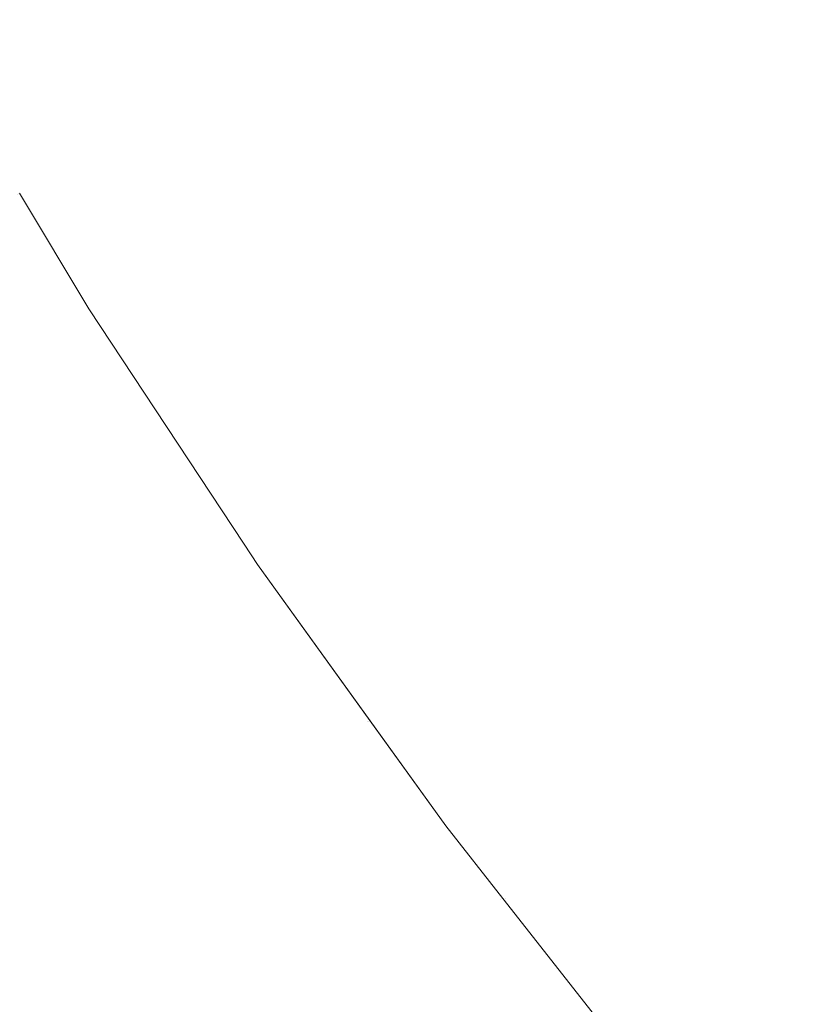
# Model space of a CAD drawing. Header units: centimetres. Extents: x -44.1 to 45.2, y 4.2 to 6.
# Tile 144 of 256: x -14.0767 to -14.059, y 4.6142 to 4.6365. Entities that reach past the tile are written whole.
import ezdxf

# ---------------------------------------------------------------- set-up
doc = ezdxf.new("R2010")
doc.units = ezdxf.units.CM
doc.header["$LTSCALE"] = 2.54
doc.layers.add('Lucido design-1', color=7, linetype='Continuous')

# ---------------------------------------------------------------- blocks, each defined once
blk = doc.blocks.new('Gruppo-4-1')
at = {"color": 7, "linetype": 'Continuous', "lineweight": 9}
blk.add_3dface([(-43.918995, 5.900212, -2276.22217), (-43.918995, 4.300212, -2276.22217), (45.04592, 4.300212, -2276.22217), (45.04592, 5.900212, -2276.22217)], dxfattribs=at)
for points, invisible_edges in [([(-14.059105, 4.636323, -2276.676241), (-14.061263, 4.640025, -2276.676241), (-14.059371, 4.640405, -2276.674006), (-14.057227, 4.636726, -2276.674006)], 15), ([(-14.060888, 4.635941, -2276.678496), (-14.063058, 4.639665, -2276.678496), (-14.061263, 4.640025, -2276.676241), (-14.059105, 4.636323, -2276.676241)], 15), ([(-14.062572, 4.635579, -2276.680769), (-14.064755, 4.639324, -2276.680769), (-14.063058, 4.639665, -2276.678496), (-14.060888, 4.635941, -2276.678496)], 15), ([(-14.06416, 4.635239, -2276.683058), (-14.066354, 4.639003, -2276.683058), (-14.064755, 4.639324, -2276.680769), (-14.062572, 4.635579, -2276.680769)], 15), ([(-14.067116, 4.63885, -2276.684208), (-14.066354, 4.639003, -2276.683058), (-14.06416, 4.635239, -2276.683058), (-14.064917, 4.635076, -2276.684208)], 15), ([(-14.064917, 4.635076, -2276.684208), (-14.065649, 4.634919, -2276.68536), (-14.067854, 4.638702, -2276.68536), (-14.067116, 4.63885, -2276.684208)], 15), ([(-14.066357, 4.634767, -2276.686516), (-14.067041, 4.63462, -2276.687674), (-14.069256, 4.638421, -2276.687674), (-14.068567, 4.638559, -2276.686516)], 15), ([(-14.068567, 4.638559, -2276.686516), (-14.067854, 4.638702, -2276.68536), (-14.065649, 4.634919, -2276.68536), (-14.066357, 4.634767, -2276.686516)], 15), ([(-14.0677, 4.634479, -2276.688833), (-14.068335, 4.634342, -2276.689995), (-14.07056, 4.638159, -2276.689995), (-14.06992, 4.638288, -2276.688833)], 15), ([(-14.06992, 4.638288, -2276.688833), (-14.069256, 4.638421, -2276.687674), (-14.067041, 4.63462, -2276.687674), (-14.0677, 4.634479, -2276.688833)], 15), ([(-14.071175, 4.638036, -2276.691158), (-14.07056, 4.638159, -2276.689995), (-14.068335, 4.634342, -2276.689995), (-14.068946, 4.634211, -2276.691158)], 15), ([(-14.072332, 4.637804, -2276.693488), (-14.071766, 4.637917, -2276.692323), (-14.069532, 4.634086, -2276.692323), (-14.070095, 4.633965, -2276.693488)], 15), ([(-14.068946, 4.634211, -2276.691158), (-14.069532, 4.634086, -2276.692323), (-14.071766, 4.637917, -2276.692323), (-14.071175, 4.638036, -2276.691158)], 15), ([(-14.073392, 4.637591, -2276.695821), (-14.072874, 4.637695, -2276.694654), (-14.070633, 4.633849, -2276.694654), (-14.071147, 4.633739, -2276.695821)], 15), ([(-14.070095, 4.633965, -2276.693488), (-14.070633, 4.633849, -2276.694654), (-14.072874, 4.637695, -2276.694654), (-14.072332, 4.637804, -2276.693488)], 15), ([(-14.072104, 4.633534, -2276.698154), (-14.072547, 4.633438, -2276.699319), (-14.074803, 4.637308, -2276.699319), (-14.074356, 4.637397, -2276.698154)], 15), ([(-14.074356, 4.637397, -2276.698154), (-14.073886, 4.637492, -2276.696987), (-14.071638, 4.633634, -2276.696987), (-14.072104, 4.633534, -2276.698154)], 15), ([(-14.071147, 4.633739, -2276.695821), (-14.071638, 4.633634, -2276.696987), (-14.073886, 4.637492, -2276.696987), (-14.073392, 4.637591, -2276.695821)], 15), ([(-14.072967, 4.633348, -2276.700485), (-14.073363, 4.633263, -2276.701649), (-14.075624, 4.637143, -2276.701649), (-14.075225, 4.637223, -2276.700485)], 15), ([(-14.075225, 4.637223, -2276.700485), (-14.074803, 4.637308, -2276.699319), (-14.072547, 4.633438, -2276.699319), (-14.072967, 4.633348, -2276.700485)], 15), ([(-14.076683, 4.63693, -2276.705134), (-14.076353, 4.636997, -2276.703974), (-14.074087, 4.633108, -2276.703974), (-14.074414, 4.633038, -2276.705134)], 15), ([(-14.073737, 4.633183, -2276.702812), (-14.074087, 4.633108, -2276.703974), (-14.076353, 4.636997, -2276.703974), (-14.076, 4.637067, -2276.702812)], 15), ([(-14.076, 4.637067, -2276.702812), (-14.075624, 4.637143, -2276.701649), (-14.073363, 4.633263, -2276.701649), (-14.073737, 4.633183, -2276.702812)], 15), ([(-14.075498, 4.632805, -2276.709751), (-14.075714, 4.632759, -2276.710899), (-14.077992, 4.636668, -2276.710899), (-14.077775, 4.636711, -2276.709751)], 15), ([(-14.077775, 4.636711, -2276.709751), (-14.077535, 4.636759, -2276.7086), (-14.07526, 4.632856, -2276.7086), (-14.075498, 4.632805, -2276.709751)], 15), ([(-14.075001, 4.632912, -2276.707447), (-14.07526, 4.632856, -2276.7086), (-14.077535, 4.636759, -2276.7086), (-14.077274, 4.636812, -2276.707447)], 15), ([(-14.077274, 4.636812, -2276.707447), (-14.076989, 4.636869, -2276.706291), (-14.074719, 4.632973, -2276.706291), (-14.075001, 4.632912, -2276.707447)], 15), ([(-14.074414, 4.633038, -2276.705134), (-14.074719, 4.632973, -2276.706291), (-14.076989, 4.636869, -2276.706291), (-14.076683, 4.63693, -2276.705134)], 15), ([(-14.057227, 4.636726, -2276.674006), (-14.054921, 4.633021, -2276.674006), (-14.056785, 4.632594, -2276.676241), (-14.059105, 4.636323, -2276.676241)], 15), ([(-14.078916, 4.636482, -2276.718833), (-14.078846, 4.636496, -2276.717712), (-14.076562, 4.632577, -2276.717712), (-14.076631, 4.632562, -2276.718833)], 15), ([(-14.076473, 4.632596, -2276.716586), (-14.076562, 4.632577, -2276.717712), (-14.078846, 4.636496, -2276.717712), (-14.078756, 4.636514, -2276.716586)], 15), ([(-14.078756, 4.636514, -2276.716586), (-14.078646, 4.636536, -2276.715456), (-14.076363, 4.63262, -2276.715456), (-14.076473, 4.632596, -2276.716586)], 15), ([(-14.076232, 4.632648, -2276.714322), (-14.076363, 4.63262, -2276.715456), (-14.078646, 4.636536, -2276.715456), (-14.078514, 4.636563, -2276.714322)], 15), ([(-14.078514, 4.636563, -2276.714322), (-14.078362, 4.636593, -2276.713185), (-14.076081, 4.63268, -2276.713185), (-14.076232, 4.632648, -2276.714322)], 15), ([(-14.075908, 4.632717, -2276.712043), (-14.076081, 4.63268, -2276.713185), (-14.078362, 4.636593, -2276.713185), (-14.078188, 4.636628, -2276.712043)], 15), ([(-14.078188, 4.636628, -2276.712043), (-14.077992, 4.636668, -2276.710899), (-14.075714, 4.632759, -2276.710899), (-14.075908, 4.632717, -2276.712043)], 15), ([(-14.078994, 4.636466, -2276.721063), (-14.078965, 4.636472, -2276.71995), (-14.07668, 4.632552, -2276.71995), (-14.076709, 4.632545, -2276.721063)], 15), ([(-14.076631, 4.632562, -2276.718833), (-14.07668, 4.632552, -2276.71995), (-14.078965, 4.636472, -2276.71995), (-14.078916, 4.636482, -2276.718833)], 15), ([(-14.059105, 4.636323, -2276.676241), (-14.056785, 4.632594, -2276.676241), (-14.058553, 4.63219, -2276.678496), (-14.060888, 4.635941, -2276.678496)], 15), ([(-14.060888, 4.635941, -2276.678496), (-14.058553, 4.63219, -2276.678496), (-14.060225, 4.631807, -2276.680769), (-14.062572, 4.635579, -2276.680769)], 15), ([(-14.062572, 4.635579, -2276.680769), (-14.060225, 4.631807, -2276.680769), (-14.061799, 4.631446, -2276.683058), (-14.06416, 4.635239, -2276.683058)], 15), ([(-14.064917, 4.635076, -2276.684208), (-14.06416, 4.635239, -2276.683058), (-14.061799, 4.631446, -2276.683058), (-14.06255, 4.631275, -2276.684208)], 15), ([(-14.06255, 4.631275, -2276.684208), (-14.063277, 4.631108, -2276.68536), (-14.065649, 4.634919, -2276.68536), (-14.064917, 4.635076, -2276.684208)], 15), ([(-14.06398, 4.630947, -2276.686516), (-14.064658, 4.630792, -2276.687674), (-14.067041, 4.63462, -2276.687674), (-14.066357, 4.634767, -2276.686516)], 15), ([(-14.066357, 4.634767, -2276.686516), (-14.065649, 4.634919, -2276.68536), (-14.063277, 4.631108, -2276.68536), (-14.06398, 4.630947, -2276.686516)], 15), ([(-14.0677, 4.634479, -2276.688833), (-14.067041, 4.63462, -2276.687674), (-14.064658, 4.630792, -2276.687674), (-14.065312, 4.630642, -2276.688833)], 15), ([(-14.068946, 4.634211, -2276.691158), (-14.068335, 4.634342, -2276.689995), (-14.065942, 4.630498, -2276.689995), (-14.066548, 4.630359, -2276.691158)], 15), ([(-14.065312, 4.630642, -2276.688833), (-14.065942, 4.630498, -2276.689995), (-14.068335, 4.634342, -2276.689995), (-14.0677, 4.634479, -2276.688833)], 15), ([(-14.070095, 4.633965, -2276.693488), (-14.069532, 4.634086, -2276.692323), (-14.06713, 4.630226, -2276.692323), (-14.067688, 4.630098, -2276.693488)], 15), ([(-14.066548, 4.630359, -2276.691158), (-14.06713, 4.630226, -2276.692323), (-14.069532, 4.634086, -2276.692323), (-14.068946, 4.634211, -2276.691158)], 15), ([(-14.071147, 4.633739, -2276.695821), (-14.070633, 4.633849, -2276.694654), (-14.068222, 4.629976, -2276.694654), (-14.068733, 4.629859, -2276.695821)], 15), ([(-14.067688, 4.630098, -2276.693488), (-14.068222, 4.629976, -2276.694654), (-14.070633, 4.633849, -2276.694654), (-14.070095, 4.633965, -2276.693488)], 15), ([(-14.072104, 4.633534, -2276.698154), (-14.071638, 4.633634, -2276.696987), (-14.069219, 4.629748, -2276.696987), (-14.069682, 4.629642, -2276.698154)], 15), ([(-14.068733, 4.629859, -2276.695821), (-14.069219, 4.629748, -2276.696987), (-14.071638, 4.633634, -2276.696987), (-14.071147, 4.633739, -2276.695821)], 15), ([(-14.072967, 4.633348, -2276.700485), (-14.072547, 4.633438, -2276.699319), (-14.070122, 4.629541, -2276.699319), (-14.070538, 4.629446, -2276.700485)], 15), ([(-14.069682, 4.629642, -2276.698154), (-14.070122, 4.629541, -2276.699319), (-14.072547, 4.633438, -2276.699319), (-14.072104, 4.633534, -2276.698154)], 15), ([(-14.071302, 4.629271, -2276.702812), (-14.071649, 4.629192, -2276.703974), (-14.074087, 4.633108, -2276.703974), (-14.073737, 4.633183, -2276.702812)], 15), ([(-14.073737, 4.633183, -2276.702812), (-14.073363, 4.633263, -2276.701649), (-14.070931, 4.629356, -2276.701649), (-14.071302, 4.629271, -2276.702812)], 15), ([(-14.070538, 4.629446, -2276.700485), (-14.070931, 4.629356, -2276.701649), (-14.073363, 4.633263, -2276.701649), (-14.072967, 4.633348, -2276.700485)], 15), ([(-14.075001, 4.632912, -2276.707447), (-14.074719, 4.632973, -2276.706291), (-14.072276, 4.629048, -2276.706291), (-14.072556, 4.628984, -2276.707447)], 15), ([(-14.071974, 4.629117, -2276.705134), (-14.072276, 4.629048, -2276.706291), (-14.074719, 4.632973, -2276.706291), (-14.074414, 4.633038, -2276.705134)], 15), ([(-14.074414, 4.633038, -2276.705134), (-14.074087, 4.633108, -2276.703974), (-14.071649, 4.629192, -2276.703974), (-14.071974, 4.629117, -2276.705134)], 15), ([(-14.073456, 4.628778, -2276.712043), (-14.073628, 4.628739, -2276.713185), (-14.076081, 4.63268, -2276.713185), (-14.075908, 4.632717, -2276.712043)], 15), ([(-14.075908, 4.632717, -2276.712043), (-14.075714, 4.632759, -2276.710899), (-14.073264, 4.628822, -2276.710899), (-14.073456, 4.628778, -2276.712043)], 15), ([(-14.07305, 4.628871, -2276.709751), (-14.073264, 4.628822, -2276.710899), (-14.075714, 4.632759, -2276.710899), (-14.075498, 4.632805, -2276.709751)], 15), ([(-14.075498, 4.632805, -2276.709751), (-14.07526, 4.632856, -2276.7086), (-14.072814, 4.628925, -2276.7086), (-14.07305, 4.628871, -2276.709751)], 15), ([(-14.072556, 4.628984, -2276.707447), (-14.072814, 4.628925, -2276.7086), (-14.07526, 4.632856, -2276.7086), (-14.075001, 4.632912, -2276.707447)], 15), ([(-14.0769, 4.632504, -2276.926967), (-14.074441, 4.628553, -2276.926967), (-14.074586, 4.62852, -2276.928615), (-14.077047, 4.632473, -2276.928615)], 15), ([(-14.076798, 4.632526, -2276.925344), (-14.074339, 4.628576, -2276.925344), (-14.074441, 4.628553, -2276.926967), (-14.0769, 4.632504, -2276.926967)], 15), ([(-14.076738, 4.632539, -2276.923745), (-14.07428, 4.62859, -2276.923745), (-14.074339, 4.628576, -2276.925344), (-14.076798, 4.632526, -2276.925344)], 15), ([(-14.076738, 4.632539, -2276.923745), (-14.076689, 4.632561, -2276.92217), (-14.075121, 4.629947, -2276.92217)], 9), ([(-14.075121, 4.629947, -2276.92217), (-14.07428, 4.62859, -2276.923745), (-14.076738, 4.632539, -2276.923745)], 11), ([(-14.075121, 4.629947, -2276.72217), (-14.076689, 4.632561, -2276.72217), (-14.076709, 4.632545, -2276.721063)], 10), ([(-14.076709, 4.632545, -2276.721063), (-14.07668, 4.632552, -2276.71995), (-14.074222, 4.628603, -2276.71995), (-14.074251, 4.628596, -2276.721063)], 15), ([(-14.076709, 4.632545, -2276.721063), (-14.074251, 4.628596, -2276.721063), (-14.075121, 4.629947, -2276.72217)], 11), ([(-14.076689, 4.632561, -2276.72217), (-14.075121, 4.629947, -2276.72217), (-14.075121, 4.629947, -2276.92217), (-14.076689, 4.632561, -2276.92217)], 10), ([(-14.074174, 4.628614, -2276.718833), (-14.074222, 4.628603, -2276.71995), (-14.07668, 4.632552, -2276.71995), (-14.076631, 4.632562, -2276.718833)], 15), ([(-14.076631, 4.632562, -2276.718833), (-14.076562, 4.632577, -2276.717712), (-14.074105, 4.62863, -2276.717712), (-14.074174, 4.628614, -2276.718833)], 15), ([(-14.074017, 4.62865, -2276.716586), (-14.074105, 4.62863, -2276.717712), (-14.076562, 4.632577, -2276.717712), (-14.076473, 4.632596, -2276.716586)], 15), ([(-14.076473, 4.632596, -2276.716586), (-14.076363, 4.63262, -2276.715456), (-14.073908, 4.628675, -2276.715456), (-14.074017, 4.62865, -2276.716586)], 15), ([(-14.073778, 4.628704, -2276.714322), (-14.073908, 4.628675, -2276.715456), (-14.076363, 4.63262, -2276.715456), (-14.076232, 4.632648, -2276.714322)], 15), ([(-14.076232, 4.632648, -2276.714322), (-14.076081, 4.63268, -2276.713185), (-14.073628, 4.628739, -2276.713185), (-14.073778, 4.628704, -2276.714322)], 15), ([(-14.077771, 4.632318, -2276.933702), (-14.075304, 4.628355, -2276.933702), (-14.075645, 4.628277, -2276.935444), (-14.078114, 4.632244, -2276.935444)], 15), ([(-14.07748, 4.63238, -2276.931982), (-14.075016, 4.628421, -2276.931982), (-14.075304, 4.628355, -2276.933702), (-14.077771, 4.632318, -2276.933702)], 15), ([(-14.077239, 4.632432, -2276.930287), (-14.074777, 4.628476, -2276.930287), (-14.075016, 4.628421, -2276.931982), (-14.07748, 4.63238, -2276.931982)], 15), ([(-14.077047, 4.632473, -2276.928615), (-14.074586, 4.62852, -2276.928615), (-14.074777, 4.628476, -2276.930287), (-14.077239, 4.632432, -2276.930287)], 15), ([(-14.078967, 4.632061, -2276.938998), (-14.076492, 4.628083, -2276.938998), (-14.077002, 4.627966, -2276.940809), (-14.079482, 4.63195, -2276.940809)], 15), ([(-14.078512, 4.632158, -2276.93721), (-14.07604, 4.628187, -2276.93721), (-14.076492, 4.628083, -2276.938998), (-14.078967, 4.632061, -2276.938998)], 15), ([(-14.078114, 4.632244, -2276.935444), (-14.075645, 4.628277, -2276.935444), (-14.07604, 4.628187, -2276.93721), (-14.078512, 4.632158, -2276.93721)], 15), ([(-14.057707, 4.62801, -2276.680769), (-14.060225, 4.631807, -2276.680769), (-14.058553, 4.63219, -2276.678496), (-14.056049, 4.628414, -2276.678496)], 15), ([(-14.059268, 4.62763, -2276.683058), (-14.061799, 4.631446, -2276.683058), (-14.060225, 4.631807, -2276.680769), (-14.057707, 4.62801, -2276.680769)], 15), ([(-14.06255, 4.631275, -2276.684208), (-14.061799, 4.631446, -2276.683058), (-14.059268, 4.62763, -2276.683058), (-14.060013, 4.627448, -2276.684208)], 15), ([(-14.060013, 4.627448, -2276.684208), (-14.060734, 4.627273, -2276.68536), (-14.063277, 4.631108, -2276.68536), (-14.06255, 4.631275, -2276.684208)], 15), ([(-14.06143, 4.627103, -2276.686516), (-14.062103, 4.626939, -2276.687674), (-14.064658, 4.630792, -2276.687674), (-14.06398, 4.630947, -2276.686516)], 15), ([(-14.06398, 4.630947, -2276.686516), (-14.063277, 4.631108, -2276.68536), (-14.060734, 4.627273, -2276.68536), (-14.06143, 4.627103, -2276.686516)], 15), ([(-14.065312, 4.630642, -2276.688833), (-14.064658, 4.630792, -2276.687674), (-14.062103, 4.626939, -2276.687674), (-14.062752, 4.626781, -2276.688833)], 15), ([(-14.066548, 4.630359, -2276.691158), (-14.065942, 4.630498, -2276.689995), (-14.063376, 4.626629, -2276.689995), (-14.063977, 4.626482, -2276.691158)], 15), ([(-14.062752, 4.626781, -2276.688833), (-14.063376, 4.626629, -2276.689995), (-14.065942, 4.630498, -2276.689995), (-14.065312, 4.630642, -2276.688833)], 15), ([(-14.063977, 4.626482, -2276.691158), (-14.064554, 4.626342, -2276.692323), (-14.06713, 4.630226, -2276.692323), (-14.066548, 4.630359, -2276.691158)], 15), ([(-14.065107, 4.626207, -2276.693488), (-14.065637, 4.626078, -2276.694654), (-14.068222, 4.629976, -2276.694654), (-14.067688, 4.630098, -2276.693488)], 15), ([(-14.067688, 4.630098, -2276.693488), (-14.06713, 4.630226, -2276.692323), (-14.064554, 4.626342, -2276.692323), (-14.065107, 4.626207, -2276.693488)], 15), ([(-14.071644, 4.624614, -2276.923745), (-14.07428, 4.62859, -2276.923745), (-14.075121, 4.629947, -2276.92217), (-14.071616, 4.624625, -2276.92217)], 11), ([(-14.071616, 4.624625, -2276.92217), (-14.075121, 4.629947, -2276.92217), (-14.075121, 4.629947, -2276.72217), (-14.071616, 4.624625, -2276.72217)], 10), ([(-14.071615, 4.624621, -2276.721063), (-14.071616, 4.624625, -2276.72217), (-14.075121, 4.629947, -2276.72217), (-14.074251, 4.628596, -2276.721063)], 13), ([(-14.066143, 4.625955, -2276.695821), (-14.066626, 4.625837, -2276.696987), (-14.069219, 4.629748, -2276.696987), (-14.068733, 4.629859, -2276.695821)], 15), ([(-14.068733, 4.629859, -2276.695821), (-14.068222, 4.629976, -2276.694654), (-14.065637, 4.626078, -2276.694654), (-14.066143, 4.625955, -2276.695821)], 15), ([(-14.067085, 4.625725, -2276.698154), (-14.067521, 4.625619, -2276.699319), (-14.070122, 4.629541, -2276.699319), (-14.069682, 4.629642, -2276.698154)], 15), ([(-14.069682, 4.629642, -2276.698154), (-14.069219, 4.629748, -2276.696987), (-14.066626, 4.625837, -2276.696987), (-14.067085, 4.625725, -2276.698154)], 15), ([(-14.067934, 4.625518, -2276.700485), (-14.068323, 4.625423, -2276.701649), (-14.070931, 4.629356, -2276.701649), (-14.070538, 4.629446, -2276.700485)], 15), ([(-14.070538, 4.629446, -2276.700485), (-14.070122, 4.629541, -2276.699319), (-14.067521, 4.625619, -2276.699319), (-14.067934, 4.625518, -2276.700485)], 15), ([(-14.071974, 4.629117, -2276.705134), (-14.071649, 4.629192, -2276.703974), (-14.069035, 4.62525, -2276.703974), (-14.069357, 4.625172, -2276.705134)], 15), ([(-14.068691, 4.625334, -2276.702812), (-14.069035, 4.62525, -2276.703974), (-14.071649, 4.629192, -2276.703974), (-14.071302, 4.629271, -2276.702812)], 15), ([(-14.071302, 4.629271, -2276.702812), (-14.070931, 4.629356, -2276.701649), (-14.068323, 4.625423, -2276.701649), (-14.068691, 4.625334, -2276.702812)], 15), ([(-14.07305, 4.628871, -2276.709751), (-14.072814, 4.628925, -2276.7086), (-14.07019, 4.624969, -2276.7086), (-14.070424, 4.624912, -2276.709751)], 15), ([(-14.069934, 4.625031, -2276.707447), (-14.07019, 4.624969, -2276.7086), (-14.072814, 4.628925, -2276.7086), (-14.072556, 4.628984, -2276.707447)], 15), ([(-14.072556, 4.628984, -2276.707447), (-14.072276, 4.629048, -2276.706291), (-14.069657, 4.625099, -2276.706291), (-14.069934, 4.625031, -2276.707447)], 15), ([(-14.069357, 4.625172, -2276.705134), (-14.069657, 4.625099, -2276.706291), (-14.072276, 4.629048, -2276.706291), (-14.071974, 4.629117, -2276.705134)], 15), ([(-14.071146, 4.624736, -2276.714322), (-14.071275, 4.624704, -2276.715456), (-14.073908, 4.628675, -2276.715456), (-14.073778, 4.628704, -2276.714322)], 15), ([(-14.073778, 4.628704, -2276.714322), (-14.073628, 4.628739, -2276.713185), (-14.070997, 4.624772, -2276.713185), (-14.071146, 4.624736, -2276.714322)], 15), ([(-14.070827, 4.624813, -2276.712043), (-14.070997, 4.624772, -2276.713185), (-14.073628, 4.628739, -2276.713185), (-14.073456, 4.628778, -2276.712043)], 15), ([(-14.073456, 4.628778, -2276.712043), (-14.073264, 4.628822, -2276.710899), (-14.070636, 4.62486, -2276.710899), (-14.070827, 4.624813, -2276.712043)], 15), ([(-14.070424, 4.624912, -2276.709751), (-14.070636, 4.62486, -2276.710899), (-14.073264, 4.628822, -2276.710899), (-14.07305, 4.628871, -2276.709751)], 15), ([(-14.072136, 4.624494, -2276.930287), (-14.074777, 4.628476, -2276.930287), (-14.074586, 4.62852, -2276.928615), (-14.071947, 4.62454, -2276.928615)], 15), ([(-14.071947, 4.62454, -2276.928615), (-14.074586, 4.62852, -2276.928615), (-14.074441, 4.628553, -2276.926967), (-14.071803, 4.624576, -2276.926967)], 15), ([(-14.071803, 4.624576, -2276.926967), (-14.074441, 4.628553, -2276.926967), (-14.074339, 4.628576, -2276.925344), (-14.071703, 4.6246, -2276.925344)], 15), ([(-14.071703, 4.6246, -2276.925344), (-14.074339, 4.628576, -2276.925344), (-14.07428, 4.62859, -2276.923745), (-14.071644, 4.624614, -2276.923745)], 15), ([(-14.074251, 4.628596, -2276.721063), (-14.074222, 4.628603, -2276.71995), (-14.071586, 4.624628, -2276.71995), (-14.071615, 4.624621, -2276.721063)], 15), ([(-14.071538, 4.62464, -2276.718833), (-14.071586, 4.624628, -2276.71995), (-14.074222, 4.628603, -2276.71995), (-14.074174, 4.628614, -2276.718833)], 15), ([(-14.074174, 4.628614, -2276.718833), (-14.074105, 4.62863, -2276.717712), (-14.07147, 4.624657, -2276.717712), (-14.071538, 4.62464, -2276.718833)], 15), ([(-14.071383, 4.624678, -2276.716586), (-14.07147, 4.624657, -2276.717712), (-14.074105, 4.62863, -2276.717712), (-14.074017, 4.62865, -2276.716586)], 15), ([(-14.074017, 4.62865, -2276.716586), (-14.073908, 4.628675, -2276.715456), (-14.071275, 4.624704, -2276.715456), (-14.071383, 4.624678, -2276.716586)], 15), ([(-14.073389, 4.624189, -2276.93721), (-14.07604, 4.628187, -2276.93721), (-14.075645, 4.628277, -2276.935444), (-14.072997, 4.624285, -2276.935444)], 15), ([(-14.072997, 4.624285, -2276.935444), (-14.075645, 4.628277, -2276.935444), (-14.075304, 4.628355, -2276.933702), (-14.072659, 4.624367, -2276.933702)], 15), ([(-14.072659, 4.624367, -2276.933702), (-14.075304, 4.628355, -2276.933702), (-14.075016, 4.628421, -2276.931982), (-14.072373, 4.624437, -2276.931982)], 15), ([(-14.072373, 4.624437, -2276.931982), (-14.075016, 4.628421, -2276.931982), (-14.074777, 4.628476, -2276.930287), (-14.072136, 4.624494, -2276.930287)], 15), ([(-14.074343, 4.623957, -2276.940809), (-14.077002, 4.627966, -2276.940809), (-14.076492, 4.628083, -2276.938998), (-14.073837, 4.62408, -2276.938998)], 15), ([(-14.073837, 4.62408, -2276.938998), (-14.076492, 4.628083, -2276.938998), (-14.07604, 4.628187, -2276.93721), (-14.073389, 4.624189, -2276.93721)], 15), ([(-14.075539, 4.623665, -2276.944493), (-14.078208, 4.62769, -2276.944493), (-14.077573, 4.627836, -2276.942641), (-14.074909, 4.623819, -2276.942641)], 15), ([(-14.074909, 4.623819, -2276.942641), (-14.077573, 4.627836, -2276.942641), (-14.077002, 4.627966, -2276.940809), (-14.074343, 4.623957, -2276.940809)], 15), ([(-14.057707, 4.62801, -2276.680769), (-14.055014, 4.624192, -2276.680769), (-14.056561, 4.623792, -2276.683058), (-14.059268, 4.62763, -2276.683058)], 15), ([(-14.076234, 4.623496, -2276.946366), (-14.078909, 4.62753, -2276.946366), (-14.078208, 4.62769, -2276.944493), (-14.075539, 4.623665, -2276.944493)], 15), ([(-14.060013, 4.627448, -2276.684208), (-14.059268, 4.62763, -2276.683058), (-14.056561, 4.623792, -2276.683058), (-14.057299, 4.623601, -2276.684208)], 15), ([(-14.076996, 4.62331, -2276.948259), (-14.079678, 4.627354, -2276.948259), (-14.078909, 4.62753, -2276.946366), (-14.076234, 4.623496, -2276.946366)], 15), ([(-14.057299, 4.623601, -2276.684208), (-14.058013, 4.623416, -2276.68536), (-14.060734, 4.627273, -2276.68536), (-14.060013, 4.627448, -2276.684208)], 15), ([(-14.06143, 4.627103, -2276.686516), (-14.060734, 4.627273, -2276.68536), (-14.058013, 4.623416, -2276.68536), (-14.058704, 4.623237, -2276.686516)], 15), ([(-14.062752, 4.626781, -2276.688833), (-14.062103, 4.626939, -2276.687674), (-14.05937, 4.623064, -2276.687674), (-14.060013, 4.622898, -2276.688833)], 15), ([(-14.058704, 4.623237, -2276.686516), (-14.05937, 4.623064, -2276.687674), (-14.062103, 4.626939, -2276.687674), (-14.06143, 4.627103, -2276.686516)], 15), ([(-14.060013, 4.622898, -2276.688833), (-14.060632, 4.622738, -2276.689995), (-14.063376, 4.626629, -2276.689995), (-14.062752, 4.626781, -2276.688833)], 15), ([(-14.061227, 4.622584, -2276.691158), (-14.061799, 4.622435, -2276.692323), (-14.064554, 4.626342, -2276.692323), (-14.063977, 4.626482, -2276.691158)], 15), ([(-14.063977, 4.626482, -2276.691158), (-14.063376, 4.626629, -2276.689995), (-14.060632, 4.622738, -2276.689995), (-14.061227, 4.622584, -2276.691158)], 15), ([(-14.065107, 4.626207, -2276.693488), (-14.064554, 4.626342, -2276.692323), (-14.061799, 4.622435, -2276.692323), (-14.062347, 4.622294, -2276.693488)], 15), ([(-14.066143, 4.625955, -2276.695821), (-14.065637, 4.626078, -2276.694654), (-14.062872, 4.622158, -2276.694654), (-14.063373, 4.622028, -2276.695821)], 15), ([(-14.062347, 4.622294, -2276.693488), (-14.062872, 4.622158, -2276.694654), (-14.065637, 4.626078, -2276.694654), (-14.065107, 4.626207, -2276.693488)], 15), ([(-14.067085, 4.625725, -2276.698154), (-14.066626, 4.625837, -2276.696987), (-14.063852, 4.621904, -2276.696987), (-14.064307, 4.621786, -2276.698154)], 15), ([(-14.063373, 4.622028, -2276.695821), (-14.063852, 4.621904, -2276.696987), (-14.066626, 4.625837, -2276.696987), (-14.066143, 4.625955, -2276.695821)], 15), ([(-14.067934, 4.625518, -2276.700485), (-14.067521, 4.625619, -2276.699319), (-14.064739, 4.621674, -2276.699319), (-14.065148, 4.621569, -2276.700485)], 15), ([(-14.064307, 4.621786, -2276.698154), (-14.064739, 4.621674, -2276.699319), (-14.067521, 4.625619, -2276.699319), (-14.067085, 4.625725, -2276.698154)], 15), ([(-14.068691, 4.625334, -2276.702812), (-14.068323, 4.625423, -2276.701649), (-14.065534, 4.621468, -2276.701649), (-14.065898, 4.621374, -2276.702812)], 15), ([(-14.065148, 4.621569, -2276.700485), (-14.065534, 4.621468, -2276.701649), (-14.068323, 4.625423, -2276.701649), (-14.067934, 4.625518, -2276.700485)], 15), ([(-14.066558, 4.621203, -2276.705134), (-14.066855, 4.621126, -2276.706291), (-14.069657, 4.625099, -2276.706291), (-14.069357, 4.625172, -2276.705134)], 15), ([(-14.069357, 4.625172, -2276.705134), (-14.069035, 4.62525, -2276.703974), (-14.066239, 4.621286, -2276.703974), (-14.066558, 4.621203, -2276.705134)], 15), ([(-14.065898, 4.621374, -2276.702812), (-14.066239, 4.621286, -2276.703974), (-14.069035, 4.62525, -2276.703974), (-14.068691, 4.625334, -2276.702812)], 15), ([(-14.070424, 4.624912, -2276.709751), (-14.07019, 4.624969, -2276.7086), (-14.067384, 4.62099, -2276.7086), (-14.067615, 4.62093, -2276.709751)], 15), ([(-14.06713, 4.621055, -2276.707447), (-14.067384, 4.62099, -2276.7086), (-14.07019, 4.624969, -2276.7086), (-14.069934, 4.625031, -2276.707447)], 15), ([(-14.069934, 4.625031, -2276.707447), (-14.069657, 4.625099, -2276.706291), (-14.066855, 4.621126, -2276.706291), (-14.06713, 4.621055, -2276.707447)], 15), ([(-14.071383, 4.624678, -2276.716586), (-14.071275, 4.624704, -2276.715456), (-14.068458, 4.620711, -2276.715456), (-14.068565, 4.620684, -2276.716586)], 15), ([(-14.068331, 4.620744, -2276.714322), (-14.068458, 4.620711, -2276.715456), (-14.071275, 4.624704, -2276.715456), (-14.071146, 4.624736, -2276.714322)], 15), ([(-14.071146, 4.624736, -2276.714322), (-14.070997, 4.624772, -2276.713185), (-14.068183, 4.620783, -2276.713185), (-14.068331, 4.620744, -2276.714322)], 15), ([(-14.068015, 4.620826, -2276.712043), (-14.068183, 4.620783, -2276.713185), (-14.070997, 4.624772, -2276.713185), (-14.070827, 4.624813, -2276.712043)], 15), ([(-14.070827, 4.624813, -2276.712043), (-14.070636, 4.62486, -2276.710899), (-14.067826, 4.620875, -2276.710899), (-14.068015, 4.620826, -2276.712043)], 15), ([(-14.067615, 4.62093, -2276.709751), (-14.067826, 4.620875, -2276.710899), (-14.070636, 4.62486, -2276.710899), (-14.070424, 4.624912, -2276.709751)], 15), ([(-14.072136, 4.624494, -2276.930287), (-14.069312, 4.62049, -2276.930287), (-14.069547, 4.62043, -2276.931982), (-14.072373, 4.624437, -2276.931982)], 15), ([(-14.071947, 4.62454, -2276.928615), (-14.069125, 4.620539, -2276.928615), (-14.069312, 4.62049, -2276.930287), (-14.072136, 4.624494, -2276.930287)], 15), ([(-14.071803, 4.624576, -2276.926967), (-14.068982, 4.620576, -2276.926967), (-14.069125, 4.620539, -2276.928615), (-14.071947, 4.62454, -2276.928615)], 15), ([(-14.071703, 4.6246, -2276.925344), (-14.068883, 4.620602, -2276.925344), (-14.068982, 4.620576, -2276.926967), (-14.071803, 4.624576, -2276.926967)], 15), ([(-14.071644, 4.624614, -2276.923745), (-14.068824, 4.620617, -2276.923745), (-14.068883, 4.620602, -2276.925344), (-14.071703, 4.6246, -2276.925344)], 15), ([(-14.071644, 4.624614, -2276.923745), (-14.071616, 4.624625, -2276.92217), (-14.071315, 4.624168, -2276.92217)], 9), ([(-14.068824, 4.620617, -2276.923745), (-14.071644, 4.624614, -2276.923745), (-14.071315, 4.624168, -2276.92217)], 11), ([(-14.071616, 4.624625, -2276.72217), (-14.071315, 4.624168, -2276.72217), (-14.071315, 4.624168, -2276.92217), (-14.071616, 4.624625, -2276.92217)], 10), ([(-14.071315, 4.624168, -2276.72217), (-14.071616, 4.624625, -2276.72217), (-14.071615, 4.624621, -2276.721063)], 10), ([(-14.071615, 4.624621, -2276.721063), (-14.071586, 4.624628, -2276.71995), (-14.068767, 4.620631, -2276.71995), (-14.068796, 4.620624, -2276.721063)], 15), ([(-14.071315, 4.624168, -2276.72217), (-14.071615, 4.624621, -2276.721063), (-14.068796, 4.620624, -2276.721063)], 11), ([(-14.06872, 4.620644, -2276.718833), (-14.068767, 4.620631, -2276.71995), (-14.071586, 4.624628, -2276.71995), (-14.071538, 4.62464, -2276.718833)], 15), ([(-14.071538, 4.62464, -2276.718833), (-14.07147, 4.624657, -2276.717712), (-14.068652, 4.620661, -2276.717712), (-14.06872, 4.620644, -2276.718833)], 15), ([(-14.068565, 4.620684, -2276.716586), (-14.068652, 4.620661, -2276.717712), (-14.07147, 4.624657, -2276.717712), (-14.071383, 4.624678, -2276.716586)], 15), ([(-14.072997, 4.624285, -2276.935444), (-14.070165, 4.620269, -2276.935444), (-14.070554, 4.620169, -2276.93721), (-14.073389, 4.624189, -2276.93721)], 15), ([(-14.072659, 4.624367, -2276.933702), (-14.069831, 4.620356, -2276.933702), (-14.070165, 4.620269, -2276.935444), (-14.072997, 4.624285, -2276.935444)], 15), ([(-14.072373, 4.624437, -2276.931982), (-14.069547, 4.62043, -2276.931982), (-14.069831, 4.620356, -2276.933702), (-14.072659, 4.624367, -2276.933702)], 15), ([(-14.073837, 4.62408, -2276.938998), (-14.070997, 4.620054, -2276.938998), (-14.071499, 4.619924, -2276.940809), (-14.074343, 4.623957, -2276.940809)], 15), ([(-14.073389, 4.624189, -2276.93721), (-14.070554, 4.620169, -2276.93721), (-14.070997, 4.620054, -2276.938998), (-14.073837, 4.62408, -2276.938998)], 15), ([(-14.071315, 4.624168, -2276.92217), (-14.067063, 4.618266, -2276.92217), (-14.068824, 4.620617, -2276.923745)], 10), ([(-14.067063, 4.618266, -2276.92217), (-14.071315, 4.624168, -2276.92217), (-14.071315, 4.624168, -2276.72217), (-14.068775, 4.620643, -2276.72217)], 10), ([(-14.068796, 4.620624, -2276.721063), (-14.068775, 4.620643, -2276.72217), (-14.071315, 4.624168, -2276.72217)], 9), ([(-14.074909, 4.623819, -2276.942641), (-14.07206, 4.619779, -2276.942641), (-14.072684, 4.619617, -2276.944493), (-14.075539, 4.623665, -2276.944493)], 15), ([(-14.074343, 4.623957, -2276.940809), (-14.071499, 4.619924, -2276.940809), (-14.07206, 4.619779, -2276.942641), (-14.074909, 4.623819, -2276.942641)], 15), ([(-14.075539, 4.623665, -2276.944493), (-14.072684, 4.619617, -2276.944493), (-14.073373, 4.619439, -2276.946366), (-14.076234, 4.623496, -2276.946366)], 15), ([(-14.076234, 4.623496, -2276.946366), (-14.073373, 4.619439, -2276.946366), (-14.074128, 4.619243, -2276.948259), (-14.076996, 4.62331, -2276.948259)], 15), ([(-14.076996, 4.62331, -2276.948259), (-14.074128, 4.619243, -2276.948259), (-14.074953, 4.61903, -2276.95017), (-14.077829, 4.623107, -2276.95017)], 15), ([(-14.055795, 4.619352, -2276.686516), (-14.056455, 4.619171, -2276.687674), (-14.05937, 4.623064, -2276.687674), (-14.058704, 4.623237, -2276.686516)], 15), ([(-14.077829, 4.623107, -2276.95017), (-14.074953, 4.61903, -2276.95017), (-14.07585, 4.618797, -2276.952099), (-14.078734, 4.622887, -2276.952099)], 15), ([(-14.060013, 4.622898, -2276.688833), (-14.05937, 4.623064, -2276.687674), (-14.056455, 4.619171, -2276.687674), (-14.057091, 4.618996, -2276.688833)], 15), ([(-14.078734, 4.622887, -2276.952099), (-14.07585, 4.618797, -2276.952099), (-14.076822, 4.618546, -2276.954044), (-14.079715, 4.622648, -2276.954044)], 15), ([(-14.061227, 4.622584, -2276.691158), (-14.060632, 4.622738, -2276.689995), (-14.057704, 4.618828, -2276.689995), (-14.058294, 4.618666, -2276.691158)], 15), ([(-14.057091, 4.618996, -2276.688833), (-14.057704, 4.618828, -2276.689995), (-14.060632, 4.622738, -2276.689995), (-14.060013, 4.622898, -2276.688833)], 15), ([(-14.058294, 4.618666, -2276.691158), (-14.05886, 4.61851, -2276.692323), (-14.061799, 4.622435, -2276.692323), (-14.061227, 4.622584, -2276.691158)], 15), ([(-14.059403, 4.618361, -2276.693488), (-14.059922, 4.618218, -2276.694654), (-14.062872, 4.622158, -2276.694654), (-14.062347, 4.622294, -2276.693488)], 15), ([(-14.062347, 4.622294, -2276.693488), (-14.061799, 4.622435, -2276.692323), (-14.05886, 4.61851, -2276.692323), (-14.059403, 4.618361, -2276.693488)], 15), ([(-14.060419, 4.618082, -2276.695821), (-14.060892, 4.617952, -2276.696987), (-14.063852, 4.621904, -2276.696987), (-14.063373, 4.622028, -2276.695821)], 15), ([(-14.063373, 4.622028, -2276.695821), (-14.062872, 4.622158, -2276.694654), (-14.059922, 4.618218, -2276.694654), (-14.060419, 4.618082, -2276.695821)], 15), ([(-14.064307, 4.621786, -2276.698154), (-14.063852, 4.621904, -2276.696987), (-14.060892, 4.617952, -2276.696987), (-14.061343, 4.617828, -2276.698154)], 15), ([(-14.065148, 4.621569, -2276.700485), (-14.064739, 4.621674, -2276.699319), (-14.061771, 4.617711, -2276.699319), (-14.062176, 4.617599, -2276.700485)], 15), ([(-14.061343, 4.617828, -2276.698154), (-14.061771, 4.617711, -2276.699319), (-14.064739, 4.621674, -2276.699319), (-14.064307, 4.621786, -2276.698154)], 15), ([(-14.062918, 4.617395, -2276.702812), (-14.063256, 4.617302, -2276.703974), (-14.066239, 4.621286, -2276.703974), (-14.065898, 4.621374, -2276.702812)], 15), ([(-14.065898, 4.621374, -2276.702812), (-14.065534, 4.621468, -2276.701649), (-14.062558, 4.617494, -2276.701649), (-14.062918, 4.617395, -2276.702812)], 15), ([(-14.062176, 4.617599, -2276.700485), (-14.062558, 4.617494, -2276.701649), (-14.065534, 4.621468, -2276.701649), (-14.065148, 4.621569, -2276.700485)], 15), ([(-14.063572, 4.617216, -2276.705134), (-14.063866, 4.617135, -2276.706291), (-14.066855, 4.621126, -2276.706291), (-14.066558, 4.621203, -2276.705134)], 15), ([(-14.066558, 4.621203, -2276.705134), (-14.066239, 4.621286, -2276.703974), (-14.063256, 4.617302, -2276.703974), (-14.063572, 4.617216, -2276.705134)], 15), ([(-14.064619, 4.616928, -2276.709751), (-14.064828, 4.616871, -2276.710899), (-14.067826, 4.620875, -2276.710899), (-14.067615, 4.62093, -2276.709751)], 15), ([(-14.067615, 4.62093, -2276.709751), (-14.067384, 4.62099, -2276.7086), (-14.06439, 4.616991, -2276.7086), (-14.064619, 4.616928, -2276.709751)], 15), ([(-14.064139, 4.61706, -2276.707447), (-14.06439, 4.616991, -2276.7086), (-14.067384, 4.62099, -2276.7086), (-14.06713, 4.621055, -2276.707447)], 15), ([(-14.06713, 4.621055, -2276.707447), (-14.066855, 4.621126, -2276.706291), (-14.063866, 4.617135, -2276.706291), (-14.064139, 4.61706, -2276.707447)], 15), ([(-14.068565, 4.620684, -2276.716586), (-14.068458, 4.620711, -2276.715456), (-14.065454, 4.616699, -2276.715456), (-14.06556, 4.61667, -2276.716586)], 15), ([(-14.065328, 4.616734, -2276.714322), (-14.065454, 4.616699, -2276.715456), (-14.068458, 4.620711, -2276.715456), (-14.068331, 4.620744, -2276.714322)], 15), ([(-14.068331, 4.620744, -2276.714322), (-14.068183, 4.620783, -2276.713185), (-14.065182, 4.616774, -2276.713185), (-14.065328, 4.616734, -2276.714322)], 15), ([(-14.065015, 4.616819, -2276.712043), (-14.065182, 4.616774, -2276.713185), (-14.068183, 4.620783, -2276.713185), (-14.068015, 4.620826, -2276.712043)], 15), ([(-14.068015, 4.620826, -2276.712043), (-14.067826, 4.620875, -2276.710899), (-14.064828, 4.616871, -2276.710899), (-14.065015, 4.616819, -2276.712043)], 15), ([(-14.066532, 4.616403, -2276.931982), (-14.069547, 4.62043, -2276.931982), (-14.069312, 4.62049, -2276.930287), (-14.0663, 4.616467, -2276.930287)], 15), ([(-14.0663, 4.616467, -2276.930287), (-14.069312, 4.62049, -2276.930287), (-14.069125, 4.620539, -2276.928615), (-14.066114, 4.616518, -2276.928615)], 15), ([(-14.066114, 4.616518, -2276.928615), (-14.069125, 4.620539, -2276.928615), (-14.068982, 4.620576, -2276.926967), (-14.065973, 4.616556, -2276.926967)], 15), ([(-14.065973, 4.616556, -2276.926967), (-14.068982, 4.620576, -2276.926967), (-14.068883, 4.620602, -2276.925344), (-14.065874, 4.616584, -2276.925344)], 15), ([(-14.065874, 4.616584, -2276.925344), (-14.068883, 4.620602, -2276.925344), (-14.068824, 4.620617, -2276.923745), (-14.065816, 4.616599, -2276.923745)], 15), ([(-14.065816, 4.616599, -2276.923745), (-14.068824, 4.620617, -2276.923745), (-14.067063, 4.618266, -2276.92217)], 11), ([(-14.067063, 4.618266, -2276.72217), (-14.068775, 4.620643, -2276.72217), (-14.068796, 4.620624, -2276.721063)], 10), ([(-14.068796, 4.620624, -2276.721063), (-14.068767, 4.620631, -2276.71995), (-14.06576, 4.616615, -2276.71995)], 11), ([(-14.068796, 4.620624, -2276.721063), (-14.06576, 4.616615, -2276.71995), (-14.067063, 4.618266, -2276.72217)], 11), ([(-14.068775, 4.620643, -2276.72217), (-14.067063, 4.618266, -2276.72217), (-14.067063, 4.618266, -2276.92217)], 10), ([(-14.065713, 4.616628, -2276.718833), (-14.06576, 4.616615, -2276.71995), (-14.068767, 4.620631, -2276.71995), (-14.06872, 4.620644, -2276.718833)], 15), ([(-14.06872, 4.620644, -2276.718833), (-14.068652, 4.620661, -2276.717712), (-14.065646, 4.616646, -2276.717712), (-14.065713, 4.616628, -2276.718833)], 15), ([(-14.06556, 4.61667, -2276.716586), (-14.065646, 4.616646, -2276.717712), (-14.068652, 4.620661, -2276.717712), (-14.068565, 4.620684, -2276.716586)], 15), ([(-14.067529, 4.616129, -2276.93721), (-14.070554, 4.620169, -2276.93721), (-14.070165, 4.620269, -2276.935444), (-14.067144, 4.616235, -2276.935444)], 15), ([(-14.067144, 4.616235, -2276.935444), (-14.070165, 4.620269, -2276.935444), (-14.069831, 4.620356, -2276.933702), (-14.066813, 4.616326, -2276.933702)], 15), ([(-14.066813, 4.616326, -2276.933702), (-14.069831, 4.620356, -2276.933702), (-14.069547, 4.62043, -2276.931982), (-14.066532, 4.616403, -2276.931982)], 15), ([(-14.068465, 4.615872, -2276.940809), (-14.071499, 4.619924, -2276.940809), (-14.070997, 4.620054, -2276.938998), (-14.067968, 4.616008, -2276.938998)], 15), ([(-14.067968, 4.616008, -2276.938998), (-14.070997, 4.620054, -2276.938998), (-14.070554, 4.620169, -2276.93721), (-14.067529, 4.616129, -2276.93721)], 15), ([(-14.06902, 4.615719, -2276.942641), (-14.07206, 4.619779, -2276.942641), (-14.071499, 4.619924, -2276.940809), (-14.068465, 4.615872, -2276.940809)], 15), ([(-14.07032, 4.615362, -2276.946366), (-14.073373, 4.619439, -2276.946366), (-14.072684, 4.619617, -2276.944493), (-14.069638, 4.61555, -2276.944493)], 15), ([(-14.069638, 4.61555, -2276.944493), (-14.072684, 4.619617, -2276.944493), (-14.07206, 4.619779, -2276.942641), (-14.06902, 4.615719, -2276.942641)], 15), ([(-14.071068, 4.615157, -2276.948259), (-14.074128, 4.619243, -2276.948259), (-14.073373, 4.619439, -2276.946366), (-14.07032, 4.615362, -2276.946366)], 15), ([(-14.071885, 4.614932, -2276.95017), (-14.074953, 4.61903, -2276.95017), (-14.074128, 4.619243, -2276.948259), (-14.071068, 4.615157, -2276.948259)], 15), ([(-14.072774, 4.614688, -2276.952099), (-14.07585, 4.618797, -2276.952099), (-14.074953, 4.61903, -2276.95017), (-14.071885, 4.614932, -2276.95017)], 15), ([(-14.073736, 4.614424, -2276.954044), (-14.076822, 4.618546, -2276.954044), (-14.07585, 4.618797, -2276.952099), (-14.072774, 4.614688, -2276.952099)], 15), ([(-14.074774, 4.614139, -2276.956004), (-14.07787, 4.618275, -2276.956004), (-14.076822, 4.618546, -2276.954044), (-14.073736, 4.614424, -2276.954044)], 15), ([(-14.059403, 4.618361, -2276.693488), (-14.05886, 4.61851, -2276.692323), (-14.055732, 4.614569, -2276.692323), (-14.056269, 4.614413, -2276.693488)], 15), ([(-14.07589, 4.613832, -2276.957979), (-14.078998, 4.617983, -2276.957979), (-14.07787, 4.618275, -2276.956004), (-14.074774, 4.614139, -2276.956004)], 15), ([(-14.067063, 4.618266, -2276.92217), (-14.065772, 4.616624, -2276.92217), (-14.065816, 4.616599, -2276.923745)], 10), ([(-14.065772, 4.616624, -2276.92217), (-14.067063, 4.618266, -2276.92217), (-14.067063, 4.618266, -2276.72217), (-14.065772, 4.616624, -2276.72217)], 10), ([(-14.06576, 4.616615, -2276.71995), (-14.065772, 4.616624, -2276.72217), (-14.067063, 4.618266, -2276.72217)], 9), ([(-14.056269, 4.614413, -2276.693488), (-14.056783, 4.614263, -2276.694654), (-14.059922, 4.618218, -2276.694654), (-14.059403, 4.618361, -2276.693488)], 15), ([(-14.057274, 4.61412, -2276.695821), (-14.057743, 4.613984, -2276.696987), (-14.060892, 4.617952, -2276.696987), (-14.060419, 4.618082, -2276.695821)], 15), ([(-14.060419, 4.618082, -2276.695821), (-14.059922, 4.618218, -2276.694654), (-14.056783, 4.614263, -2276.694654), (-14.057274, 4.61412, -2276.695821)], 15), ([(-14.077088, 4.613504, -2276.959966), (-14.080207, 4.61767, -2276.959966), (-14.078998, 4.617983, -2276.957979), (-14.07589, 4.613832, -2276.957979)], 15), ([(-14.058188, 4.613854, -2276.698154), (-14.058612, 4.613731, -2276.699319), (-14.061771, 4.617711, -2276.699319), (-14.061343, 4.617828, -2276.698154)], 15), ([(-14.061343, 4.617828, -2276.698154), (-14.060892, 4.617952, -2276.696987), (-14.057743, 4.613984, -2276.696987), (-14.058188, 4.613854, -2276.698154)], 15), ([(-14.059013, 4.613614, -2276.700485), (-14.059391, 4.613504, -2276.701649), (-14.062558, 4.617494, -2276.701649), (-14.062176, 4.617599, -2276.700485)], 15), ([(-14.062176, 4.617599, -2276.700485), (-14.061771, 4.617711, -2276.699319), (-14.058612, 4.613731, -2276.699319), (-14.059013, 4.613614, -2276.700485)], 15), ([(-14.059748, 4.6134, -2276.702812), (-14.060082, 4.613303, -2276.703974), (-14.063256, 4.617302, -2276.703974), (-14.062918, 4.617395, -2276.702812)], 15), ([(-14.062918, 4.617395, -2276.702812), (-14.062558, 4.617494, -2276.701649), (-14.059391, 4.613504, -2276.701649), (-14.059748, 4.6134, -2276.702812)], 15), ([(-14.064139, 4.61706, -2276.707447), (-14.063866, 4.617135, -2276.706291), (-14.060686, 4.613127, -2276.706291), (-14.060955, 4.613049, -2276.707447)], 15), ([(-14.060395, 4.613212, -2276.705134), (-14.060686, 4.613127, -2276.706291), (-14.063866, 4.617135, -2276.706291), (-14.063572, 4.617216, -2276.705134)], 15), ([(-14.063572, 4.617216, -2276.705134), (-14.063256, 4.617302, -2276.703974), (-14.060082, 4.613303, -2276.703974), (-14.060395, 4.613212, -2276.705134)], 15), ([(-14.06143, 4.612911, -2276.709751), (-14.061636, 4.612851, -2276.710899), (-14.064828, 4.616871, -2276.710899), (-14.064619, 4.616928, -2276.709751)], 15), ([(-14.064619, 4.616928, -2276.709751), (-14.06439, 4.616991, -2276.7086), (-14.061203, 4.612977, -2276.7086), (-14.06143, 4.612911, -2276.709751)], 15), ([(-14.060955, 4.613049, -2276.707447), (-14.061203, 4.612977, -2276.7086), (-14.06439, 4.616991, -2276.7086), (-14.064139, 4.61706, -2276.707447)], 15), ([(-14.06556, 4.61667, -2276.716586), (-14.065454, 4.616699, -2276.715456), (-14.062256, 4.61267, -2276.715456), (-14.062361, 4.61264, -2276.716586)], 15), ([(-14.062132, 4.612707, -2276.714322), (-14.062256, 4.61267, -2276.715456), (-14.065454, 4.616699, -2276.715456), (-14.065328, 4.616734, -2276.714322)], 15), ([(-14.065328, 4.616734, -2276.714322), (-14.065182, 4.616774, -2276.713185), (-14.061987, 4.612749, -2276.713185), (-14.062132, 4.612707, -2276.714322)], 15), ([(-14.061822, 4.612797, -2276.712043), (-14.061987, 4.612749, -2276.713185), (-14.065182, 4.616774, -2276.713185), (-14.065015, 4.616819, -2276.712043)], 15), ([(-14.065015, 4.616819, -2276.712043), (-14.064828, 4.616871, -2276.710899), (-14.061636, 4.612851, -2276.710899), (-14.061822, 4.612797, -2276.712043)], 15), ([(-14.0663, 4.616467, -2276.930287), (-14.063093, 4.612427, -2276.930287), (-14.063323, 4.61236, -2276.931982), (-14.066532, 4.616403, -2276.931982)], 15), ([(-14.066114, 4.616518, -2276.928615), (-14.062909, 4.61248, -2276.928615), (-14.063093, 4.612427, -2276.930287), (-14.0663, 4.616467, -2276.930287)], 15), ([(-14.065973, 4.616556, -2276.926967), (-14.06277, 4.612521, -2276.926967), (-14.062909, 4.61248, -2276.928615), (-14.066114, 4.616518, -2276.928615)], 15), ([(-14.065874, 4.616584, -2276.925344), (-14.062672, 4.612549, -2276.925344), (-14.06277, 4.612521, -2276.926967), (-14.065973, 4.616556, -2276.926967)], 15), ([(-14.065816, 4.616599, -2276.923745), (-14.062615, 4.612566, -2276.923745), (-14.062672, 4.612549, -2276.925344), (-14.065874, 4.616584, -2276.925344)], 15), ([(-14.062615, 4.612566, -2276.923745), (-14.065816, 4.616599, -2276.923745), (-14.065772, 4.616624, -2276.92217)], 11), ([(-14.065772, 4.616624, -2276.92217), (-14.062323, 4.612238, -2276.92217), (-14.062615, 4.612566, -2276.923745)], 10), ([(-14.065772, 4.616624, -2276.72217), (-14.062323, 4.612238, -2276.72217), (-14.062323, 4.612238, -2276.92217), (-14.065772, 4.616624, -2276.92217)], 10), ([(-14.065772, 4.616624, -2276.72217), (-14.06576, 4.616615, -2276.71995), (-14.062559, 4.612582, -2276.71995)], 11), ([(-14.062559, 4.612582, -2276.71995), (-14.062323, 4.612238, -2276.72217), (-14.065772, 4.616624, -2276.72217)], 9), ([(-14.062559, 4.612582, -2276.71995), (-14.06576, 4.616615, -2276.71995), (-14.065713, 4.616628, -2276.718833)], 11), ([(-14.065713, 4.616628, -2276.718833), (-14.065646, 4.616646, -2276.717712), (-14.062446, 4.612615, -2276.717712), (-14.062559, 4.612582, -2276.71995)], 15), ([(-14.062361, 4.61264, -2276.716586), (-14.062446, 4.612615, -2276.717712), (-14.065646, 4.616646, -2276.717712), (-14.06556, 4.61667, -2276.716586)], 15), ([(-14.066813, 4.616326, -2276.933702), (-14.063601, 4.612279, -2276.933702), (-14.063929, 4.612184, -2276.935444), (-14.067144, 4.616235, -2276.935444)], 15), ([(-14.066532, 4.616403, -2276.931982), (-14.063323, 4.61236, -2276.931982), (-14.063601, 4.612279, -2276.933702), (-14.066813, 4.616326, -2276.933702)], 15), ([(-14.067529, 4.616129, -2276.93721), (-14.064309, 4.612073, -2276.93721), (-14.064744, 4.611947, -2276.938998), (-14.067968, 4.616008, -2276.938998)], 15), ([(-14.067144, 4.616235, -2276.935444), (-14.063929, 4.612184, -2276.935444), (-14.064309, 4.612073, -2276.93721), (-14.067529, 4.616129, -2276.93721)], 15), ([(-14.068465, 4.615872, -2276.940809), (-14.065235, 4.611804, -2276.940809), (-14.065785, 4.611644, -2276.942641), (-14.06902, 4.615719, -2276.942641)], 15), ([(-14.067968, 4.616008, -2276.938998), (-14.064744, 4.611947, -2276.938998), (-14.065235, 4.611804, -2276.940809), (-14.068465, 4.615872, -2276.940809)], 15), ([(-14.06902, 4.615719, -2276.942641), (-14.065785, 4.611644, -2276.942641), (-14.066397, 4.611466, -2276.944493), (-14.069638, 4.61555, -2276.944493)], 15), ([(-14.07032, 4.615362, -2276.946366), (-14.067071, 4.611269, -2276.946366), (-14.067812, 4.611054, -2276.948259), (-14.071068, 4.615157, -2276.948259)], 15), ([(-14.069638, 4.61555, -2276.944493), (-14.066397, 4.611466, -2276.944493), (-14.067071, 4.611269, -2276.946366), (-14.07032, 4.615362, -2276.946366)], 15), ([(-14.071068, 4.615157, -2276.948259), (-14.067812, 4.611054, -2276.948259), (-14.06862, 4.610819, -2276.95017), (-14.071885, 4.614932, -2276.95017)], 15), ([(-14.071885, 4.614932, -2276.95017), (-14.06862, 4.610819, -2276.95017), (-14.069499, 4.610563, -2276.952099), (-14.072774, 4.614688, -2276.952099)], 15), ([(-14.072774, 4.614688, -2276.952099), (-14.069499, 4.610563, -2276.952099), (-14.070451, 4.610286, -2276.954044), (-14.073736, 4.614424, -2276.954044)], 15), ([(-14.073736, 4.614424, -2276.954044), (-14.070451, 4.610286, -2276.954044), (-14.071478, 4.609987, -2276.956004), (-14.074774, 4.614139, -2276.956004)], 15)]:
    blk.add_3dface(points, dxfattribs=dict(at, invisible_edges=invisible_edges))
blk = doc.blocks.new('Gruppo-5-1')
at = {"color": 7}
blk.add_blockref('Gruppo-4-1', (0, 0), dxfattribs=at)

msp = doc.modelspace()

# ---------------------------------------------------------------- block references
at = {"layer": 'Lucido design-1', "color": 7}
msp.add_blockref('Gruppo-5-1', (0, 0), dxfattribs=at)

doc.saveas('drawing.dxf')
